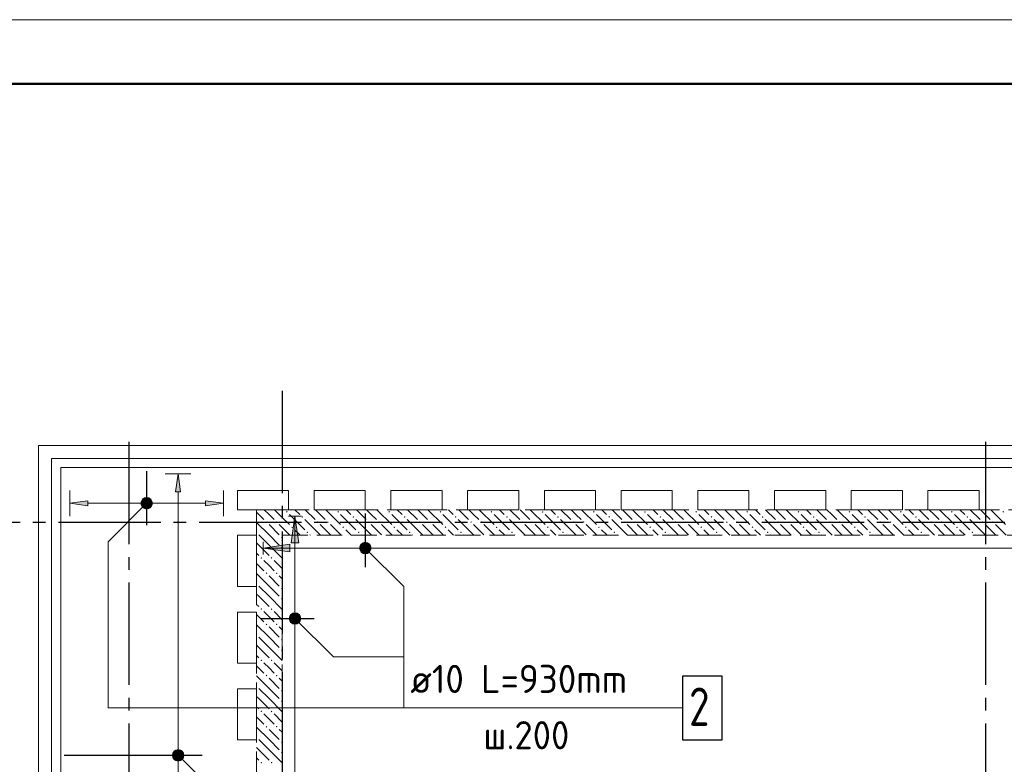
# Model space of a CAD drawing. Header units: millimetres. Extents: x 0 to 32559, y 0 to 42000.
# Tile 12 of 20: x 7071 to 14771, y 36180 to 42000. Entities that reach past the tile are written whole.
import ezdxf

# ---------------------------------------------------------------- set-up
doc = ezdxf.new("R2010")
doc.units = ezdxf.units.MM
doc.linetypes.add('______2', pattern=[270, 200, -70])
doc.linetypes.add('______5', pattern=[1100, 800, -100, 100, -100])
for name, color, linetype, lineweight in [('Standard', 7, 'Continuous', 25), ('Обрамление П-обр. равн.', 7, 'Continuous', 25), ('Оси', 40, '______5', 18), ('Позиционная метка линия выноска', 7, 'Continuous', 13), ('Позиционная метка номер позиции', 7, 'Continuous', 13)]:
    doc.layers.add(name, color=color, linetype=linetype, lineweight=lineweight)
doc.layers.add('ЖБ Перекрытие верхний уровень', color=7, linetype='Continuous', lineweight=25, true_color=0xe0e0ff)
doc.layers.add('ЖБ Стена верхний уровень', color=7, linetype='Continuous', lineweight=25, true_color=0x006e00)
doc.styles.add('ISOCPEUR', font='txt')

msp = doc.modelspace()

# ---------------------------------------------------------------- hatches: boundary and pattern name
at = {"layer": 'ЖБ Стена верхний уровень', "linetype": 'Continuous', "lineweight": 18, "transparency": 33554687}
for points in [[(9154.5, 38153.1), (9160.9, 38159.6), (9167.4, 38153.1), (9160.9, 38146.6)], [(9274.5, 38113.1), (9281, 38119.6), (9287.5, 38113.1), (9281, 38106.6)], [(9554.5, 38153.1), (9560.9, 38159.6), (9567.4, 38153.1), (9560.9, 38146.6)], [(9674.5, 38113.1), (9681, 38119.6), (9687.5, 38113.1), (9681, 38106.6)], [(9954.5, 38153.1), (9960.9, 38159.6), (9967.4, 38153.1), (9960.9, 38146.6)], [(10074.5, 38113.1), (10081, 38119.6), (10087.5, 38113.1), (10081, 38106.6)], [(10354.5, 38153.1), (10360.9, 38159.6), (10367.4, 38153.1), (10360.9, 38146.6)], [(10474.5, 38113.1), (10481, 38119.6), (10487.5, 38113.1), (10481, 38106.6)], [(10754.5, 38153.1), (10760.9, 38159.6), (10767.4, 38153.1), (10760.9, 38146.6)], [(10874.5, 38113.1), (10881, 38119.6), (10887.5, 38113.1), (10881, 38106.6)], [(11154.4, 38153.1), (11160.9, 38159.6), (11167.4, 38153.1), (11160.9, 38146.6)], [(11274.5, 38113.1), (11281, 38119.6), (11287.5, 38113.1), (11281, 38106.6)], [(11554.4, 38153.1), (11560.9, 38159.6), (11567.4, 38153.1), (11560.9, 38146.6)], [(11674.5, 38113.1), (11681, 38119.6), (11687.5, 38113.1), (11681, 38106.6)], [(11954.4, 38153.1), (11960.9, 38159.6), (11967.4, 38153.1), (11960.9, 38146.6)], [(12074.5, 38113.1), (12081, 38119.6), (12087.5, 38113.1), (12081, 38106.6)], [(12354.4, 38153.1), (12360.9, 38159.6), (12367.4, 38153.1), (12360.9, 38146.6)], [(12474.5, 38113.1), (12481, 38119.6), (12487.5, 38113.1), (12481, 38106.6)], [(12754.4, 38153.1), (12760.9, 38159.6), (12767.4, 38153.1), (12760.9, 38146.6)], [(12874.5, 38113.1), (12881, 38119.6), (12887.5, 38113.1), (12881, 38106.6)], [(13154.4, 38153.1), (13160.9, 38159.6), (13167.4, 38153.1), (13160.9, 38146.6)], [(13274.5, 38113.1), (13281, 38119.6), (13287.5, 38113.1), (13281, 38106.6)], [(13554.4, 38153.1), (13560.9, 38159.6), (13567.4, 38153.1), (13560.9, 38146.6)], [(13674.5, 38113.1), (13681, 38119.6), (13687.5, 38113.1), (13681, 38106.6)], [(13954.4, 38153.1), (13960.9, 38159.6), (13967.4, 38153.1), (13960.9, 38146.6)], [(14074.5, 38113.1), (14081, 38119.6), (14087.5, 38113.1), (14081, 38106.6)], [(14354.4, 38153.1), (14360.9, 38159.6), (14367.4, 38153.1), (14360.9, 38146.6)], [(14474.5, 38113.1), (14481, 38119.6), (14487.5, 38113.1), (14481, 38106.6)], [(14754.4, 38153.1), (14760.9, 38159.6), (14767.4, 38153.1), (14760.9, 38146.6)], [(8994.5, 38073.1), (9001, 38079.6), (9007.5, 38073.1), (9001, 38066.6)], [(9074.5, 38073.1), (9081, 38079.6), (9087.5, 38073.1), (9081, 38066.6)], [(9194.5, 38033.1), (9201, 38039.6), (9207.5, 38033.1), (9201, 38026.6)], [(9394.5, 38073.1), (9401, 38079.6), (9407.5, 38073.1), (9401, 38066.6)], [(9474.5, 38073.1), (9481, 38079.6), (9487.5, 38073.1), (9481, 38066.6)], [(9594.5, 38033.1), (9601, 38039.6), (9607.5, 38033.1), (9601, 38026.6)], [(9794.5, 38073.1), (9801, 38079.6), (9807.5, 38073.1), (9801, 38066.6)], [(9874.5, 38073.1), (9881, 38079.6), (9887.5, 38073.1), (9881, 38066.6)], [(9994.5, 38033.1), (10001, 38039.6), (10007.5, 38033.1), (10001, 38026.6)], [(10194.5, 38073.1), (10201, 38079.6), (10207.5, 38073.1), (10201, 38066.6)], [(10274.5, 38073.1), (10281, 38079.6), (10287.5, 38073.1), (10281, 38066.6)], [(10394.5, 38033.1), (10401, 38039.6), (10407.5, 38033.1), (10401, 38026.6)], [(10594.5, 38073.1), (10601, 38079.6), (10607.5, 38073.1), (10601, 38066.6)], [(10674.5, 38073.1), (10681, 38079.6), (10687.5, 38073.1), (10681, 38066.6)], [(10794.5, 38033.1), (10801, 38039.6), (10807.5, 38033.1), (10801, 38026.6)], [(10994.5, 38073.1), (11001, 38079.6), (11007.5, 38073.1), (11001, 38066.6)], [(11074.5, 38073.1), (11081, 38079.6), (11087.5, 38073.1), (11081, 38066.6)], [(11194.5, 38033.1), (11201, 38039.6), (11207.5, 38033.1), (11201, 38026.6)], [(11394.5, 38073.1), (11401, 38079.6), (11407.5, 38073.1), (11401, 38066.6)], [(11474.5, 38073.1), (11481, 38079.6), (11487.5, 38073.1), (11481, 38066.6)], [(11594.5, 38033.1), (11601, 38039.6), (11607.5, 38033.1), (11601, 38026.6)], [(11794.5, 38073.1), (11801, 38079.6), (11807.5, 38073.1), (11801, 38066.6)], [(11874.5, 38073.1), (11881, 38079.6), (11887.5, 38073.1), (11881, 38066.6)], [(11994.5, 38033.1), (12001, 38039.6), (12007.5, 38033.1), (12001, 38026.6)], [(12194.5, 38073.1), (12201, 38079.6), (12207.5, 38073.1), (12201, 38066.6)], [(12274.5, 38073.1), (12281, 38079.6), (12287.5, 38073.1), (12281, 38066.6)], [(12394.5, 38033.1), (12401, 38039.6), (12407.5, 38033.1), (12401, 38026.6)], [(12594.5, 38073.1), (12601, 38079.6), (12607.5, 38073.1), (12601, 38066.6)], [(12674.5, 38073.1), (12681, 38079.6), (12687.5, 38073.1), (12681, 38066.6)], [(12794.5, 38033.1), (12801, 38039.6), (12807.5, 38033.1), (12801, 38026.6)], [(12994.5, 38073.1), (13001, 38079.6), (13007.5, 38073.1), (13001, 38066.6)], [(13074.5, 38073.1), (13081, 38079.6), (13087.5, 38073.1), (13081, 38066.6)], [(13194.5, 38033.1), (13201, 38039.6), (13207.5, 38033.1), (13201, 38026.6)], [(13394.5, 38073.1), (13401, 38079.6), (13407.5, 38073.1), (13401, 38066.6)], [(13474.5, 38073.1), (13481, 38079.6), (13487.5, 38073.1), (13481, 38066.6)], [(13594.5, 38033.1), (13601, 38039.6), (13607.5, 38033.1), (13601, 38026.6)], [(13794.5, 38073.1), (13801, 38079.6), (13807.5, 38073.1), (13801, 38066.6)], [(13874.5, 38073.1), (13881, 38079.6), (13887.5, 38073.1), (13881, 38066.6)], [(13994.5, 38033.1), (14001, 38039.6), (14007.5, 38033.1), (14001, 38026.6)], [(14194.5, 38073.1), (14201, 38079.6), (14207.5, 38073.1), (14201, 38066.6)], [(14274.5, 38073.1), (14281, 38079.6), (14287.5, 38073.1), (14281, 38066.6)], [(14394.5, 38033.1), (14401, 38039.6), (14407.5, 38033.1), (14401, 38026.6)], [(14594.5, 38073.1), (14601, 38079.6), (14607.5, 38073.1), (14601, 38066.6)], [(14674.5, 38073.1), (14681, 38079.6), (14687.5, 38073.1), (14681, 38066.6)], [(8924, 37996.6), (8927.5, 37993.1), (8924, 37989.7)], [(9114.5, 37953.1), (9121, 37959.6), (9124, 37956.6), (9124, 37949.7), (9121, 37946.6)], [(9314.5, 37993.1), (9321, 37999.6), (9327.5, 37993.1), (9321, 37986.6)], [(9714.5, 37993.1), (9721, 37999.6), (9727.5, 37993.1), (9721, 37986.6)], [(10114.5, 37993.1), (10121, 37999.6), (10127.5, 37993.1), (10121, 37986.6)], [(10514.5, 37993.1), (10521, 37999.6), (10527.5, 37993.1), (10521, 37986.6)], [(10914.5, 37993.1), (10921, 37999.6), (10927.5, 37993.1), (10921, 37986.6)], [(11314.5, 37993.1), (11321, 37999.6), (11327.5, 37993.1), (11321, 37986.6)], [(11714.5, 37993.1), (11721, 37999.6), (11727.5, 37993.1), (11721, 37986.6)], [(12114.5, 37993.1), (12121, 37999.6), (12127.5, 37993.1), (12121, 37986.6)], [(12514.5, 37993.1), (12521, 37999.6), (12527.5, 37993.1), (12521, 37986.6)], [(12914.5, 37993.1), (12921, 37999.6), (12927.5, 37993.1), (12921, 37986.6)], [(13314.5, 37993.1), (13321, 37999.6), (13327.5, 37993.1), (13321, 37986.6)], [(13714.5, 37993.1), (13721, 37999.6), (13727.5, 37993.1), (13721, 37986.6)], [(14114.5, 37993.1), (14121, 37999.6), (14127.5, 37993.1), (14121, 37986.6)], [(14514.5, 37993.1), (14521, 37999.6), (14527.5, 37993.1), (14521, 37986.6)], [(9114.5, 37873.1), (9121, 37879.6), (9124, 37876.6), (9124, 37869.7), (9121, 37866.6)], [(8954.5, 37793.1), (8960.9, 37799.6), (8967.4, 37793.1), (8960.9, 37786.6)], [(9034.5, 37793.1), (9041, 37799.6), (9047.4, 37793.1), (9041, 37786.6)], [(8994.5, 37673.1), (9001, 37679.6), (9007.5, 37673.1), (9001, 37666.6)], [(9074.5, 37673.1), (9081, 37679.6), (9087.5, 37673.1), (9081, 37666.6)], [(8924, 37596.6), (8927.5, 37593.1), (8924, 37589.7)], [(9114.5, 37553.1), (9121, 37559.6), (9124, 37556.6), (9124, 37549.7), (9121, 37546.6)], [(9114.5, 37473.1), (9121, 37479.6), (9124, 37476.6), (9124, 37469.7), (9121, 37466.6)], [(8954.5, 37393.1), (8960.9, 37399.6), (8967.4, 37393.1), (8960.9, 37386.6)], [(9034.5, 37393.1), (9041, 37399.6), (9047.4, 37393.1), (9041, 37386.6)], [(8994.5, 37273.1), (9001, 37279.6), (9007.5, 37273.1), (9001, 37266.6)], [(9074.5, 37273.1), (9081, 37279.6), (9087.5, 37273.1), (9081, 37266.6)], [(8924, 37196.6), (8927.5, 37193.1), (8924, 37189.7)], [(9114.5, 37153.1), (9121, 37159.6), (9124, 37156.6), (9124, 37149.7), (9121, 37146.6)], [(9114.5, 37073.1), (9121, 37079.6), (9124, 37076.6), (9124, 37069.7), (9121, 37066.6)], [(8954.5, 36993.1), (8960.9, 36999.6), (8967.4, 36993.1), (8960.9, 36986.6)], [(9034.5, 36993.1), (9041, 36999.6), (9047.4, 36993.1), (9041, 36986.6)], [(8994.5, 36873.1), (9001, 36879.6), (9007.5, 36873.1), (9001, 36866.6)], [(9074.5, 36873.1), (9081, 36879.6), (9087.5, 36873.1), (9081, 36866.6)], [(8924, 36796.6), (8927.5, 36793.1), (8924, 36789.7)], [(9114.5, 36753.1), (9121, 36759.6), (9124, 36756.6), (9124, 36749.7), (9121, 36746.6)], [(9114.5, 36673.1), (9121, 36679.6), (9124, 36676.6), (9124, 36669.7), (9121, 36666.6)], [(8954.5, 36593.1), (8960.9, 36599.6), (8967.4, 36593.1), (8960.9, 36586.6)], [(9034.5, 36593.1), (9041, 36599.6), (9047.4, 36593.1), (9041, 36586.6)], [(8994.5, 36473.1), (9001, 36479.6), (9007.5, 36473.1), (9001, 36466.6)], [(9074.5, 36473.1), (9081, 36479.6), (9087.5, 36473.1), (9081, 36466.6)], [(8924, 36396.6), (8927.5, 36393.1), (8924, 36389.7)], [(9114.5, 36353.1), (9121, 36359.6), (9124, 36356.6), (9124, 36349.7), (9121, 36346.6)], [(9114.5, 36273.1), (9121, 36279.6), (9124, 36276.6), (9124, 36269.7), (9121, 36266.6)], [(8954.5, 36193.1), (8960.9, 36199.6), (8967.4, 36193.1), (8960.9, 36186.6)], [(9034.5, 36193.1), (9041, 36199.6), (9047.4, 36193.1), (9041, 36186.6)]]:
    msp.add_hatch(color=7, dxfattribs=at).paths.add_polyline_path(points, flags=16)
at = {"layer": 'Обрамление П-обр. равн.', "linetype": 'Continuous', "lineweight": 13, "transparency": 33554687}
for points in [[(8330, 38310), (8310.1, 38450), (8290.1, 38310)], [(8025.3, 38197.5), (8025.3, 38242.5), (8019, 38220)], [(8025.3, 38242.5), (8041.5, 38181.3), (8041.5, 38258.7)], [(8025.3, 38242.5), (8025.3, 38197.5), (8041.5, 38181.3)], [(8041.5, 38258.7), (8064, 38175), (8064, 38265)], [(8041.5, 38258.7), (8041.5, 38181.3), (8064, 38175)], [(8064, 38265), (8064, 38175), (8086.5, 38181.3)], [(8064, 38265), (8086.5, 38181.3), (8086.5, 38258.7)], [(8086.5, 38258.7), (8086.5, 38181.3), (8102.7, 38197.5)], [(8086.5, 38258.7), (8102.7, 38197.5), (8102.7, 38242.5)], [(8102.7, 38242.5), (8102.7, 38197.5), (8109, 38220)], [(8524, 38200), (8664, 38220), (8524, 38240)], [(8265.1, 36250), (8355, 36250), (8348.8, 36272.5)], [(8265.1, 36250), (8348.8, 36272.5), (8271.4, 36272.5)], [(8271.4, 36272.5), (8348.8, 36272.5), (8332.6, 36288.7)], [(8271.4, 36272.5), (8332.6, 36288.7), (8287.5, 36288.7)], [(8287.5, 36288.7), (8332.6, 36288.7), (8310.1, 36295)], [(8271.4, 36227.5), (8355, 36250), (8265.1, 36250)], [(8271.4, 36227.5), (8348.8, 36227.5), (8355, 36250)], [(8287.5, 36211.3), (8348.8, 36227.5), (8271.4, 36227.5)], [(8287.5, 36211.3), (8332.6, 36211.3), (8348.8, 36227.5)], [(8332.6, 36211.3), (8287.5, 36211.3), (8310.1, 36205)]]:
    msp.add_hatch(color=7, dxfattribs=at).paths.add_polyline_path(points)
msp.add_hatch(color=7, dxfattribs=at).paths.add_polyline_path([(7604, 38200), (7464, 38220), (7604, 38240)], flags=16)
at = {"layer": 'Позиционная метка линия выноска', "linetype": 'Continuous', "lineweight": 13, "transparency": 33554687}
for points in [[(9194, 37910), (9224, 38120), (9254, 37910)], [(9184, 37840), (8974, 37870), (9184, 37900)]]:
    msp.add_hatch(color=7, dxfattribs=at).paths.add_polyline_path(points, flags=16)
at = {"layer": 'Позиционная метка номер позиции', "linetype": 'Continuous', "lineweight": 13, "transparency": 33554687}
for points in [[(8095.8, 38188.2), (8032.2, 38251.8), (8020.7, 38231.5)], [(8095.8, 38188.2), (8020.7, 38231.5), (8075.5, 38176.7)], [(8075.5, 38176.7), (8020.7, 38231.5), (8020.7, 38208.5)], [(8075.5, 38176.7), (8020.7, 38208.5), (8052.5, 38176.7)], [(8052.5, 38176.7), (8020.7, 38208.5), (8032.2, 38188.2)], [(8107.3, 38208.5), (8052.5, 38263.3), (8032.2, 38251.8)], [(8107.3, 38208.5), (8032.2, 38251.8), (8095.8, 38188.2)], [(8107.3, 38231.5), (8075.5, 38263.3), (8052.5, 38263.3)], [(8107.3, 38231.5), (8052.5, 38263.3), (8107.3, 38208.5)], [(8075.5, 38263.3), (8107.3, 38231.5), (8095.8, 38251.8)], [(9730.7, 37881.5), (9762.5, 37913.3), (9742.2, 37901.8)], [(9762.5, 37913.3), (9730.7, 37881.5), (9730.7, 37858.5)], [(9762.5, 37913.3), (9730.7, 37858.5), (9785.5, 37913.3)], [(9785.5, 37913.3), (9730.7, 37858.5), (9742.2, 37838.2)], [(9785.5, 37913.3), (9742.2, 37838.2), (9805.8, 37901.8)], [(9805.8, 37901.8), (9742.2, 37838.2), (9762.5, 37826.7)], [(9805.8, 37901.8), (9762.5, 37826.7), (9817.3, 37881.5)], [(9817.3, 37881.5), (9762.5, 37826.7), (9785.5, 37826.7)], [(9817.3, 37881.5), (9785.5, 37826.7), (9817.3, 37858.5)], [(9817.3, 37858.5), (9785.5, 37826.7), (9805.8, 37838.2)], [(9180.7, 37331.5), (9212.5, 37363.3), (9192.2, 37351.8)], [(9212.5, 37363.3), (9180.7, 37331.5), (9180.7, 37308.5)], [(9212.5, 37363.3), (9180.7, 37308.5), (9235.5, 37363.3)], [(9235.5, 37363.3), (9180.7, 37308.5), (9192.2, 37288.2)], [(9235.5, 37363.3), (9192.2, 37288.2), (9255.8, 37351.8)], [(9255.8, 37351.8), (9192.2, 37288.2), (9212.5, 37276.7)], [(9255.8, 37351.8), (9212.5, 37276.7), (9267.3, 37331.5)], [(9267.3, 37331.5), (9212.5, 37276.7), (9235.5, 37276.7)], [(9267.3, 37331.5), (9235.5, 37276.7), (9267.3, 37308.5)], [(9267.3, 37308.5), (9235.5, 37276.7), (9255.8, 37288.2)], [(8266.8, 36261.5), (8298.6, 36293.3), (8278.2, 36281.8)], [(8298.6, 36293.3), (8266.8, 36261.5), (8266.8, 36238.5)], [(8298.6, 36293.3), (8266.8, 36238.5), (8321.5, 36293.3)], [(8321.5, 36293.3), (8266.8, 36238.5), (8278.2, 36218.2)], [(8321.5, 36293.3), (8278.2, 36218.2), (8341.9, 36281.8)], [(8341.9, 36281.8), (8278.2, 36218.2), (8298.6, 36206.7)], [(8341.9, 36281.8), (8298.6, 36206.7), (8353.3, 36261.5)], [(8353.3, 36261.5), (8298.6, 36206.7), (8321.5, 36206.7)], [(8353.3, 36261.5), (8321.5, 36206.7), (8353.3, 36238.5)], [(8353.3, 36238.5), (8321.5, 36206.7), (8341.9, 36218.2)]]:
    msp.add_hatch(color=7, dxfattribs=at).paths.add_polyline_path(points)

# ---------------------------------------------------------------- linework, layer by layer
at = {"layer": 'Standard', "color": 7, "linetype": 'Continuous', "lineweight": 13, "transparency": 33554687}
msp.add_lwpolyline([(0, 0), (29700, 0), (29700, 42000), (0, 42000), (0, 0)], close=True, dxfattribs=at)
at = {"layer": 'Standard', "color": 7, "linetype": 'Continuous', "lineweight": 50, "transparency": 33554687}
msp.add_lwpolyline([(2000, 41500), (29200, 41500), (29200, 500), (2000, 500), (2000, 41500)], close=True, dxfattribs=at)
at = {"layer": 'Standard', "color": 254, "linetype": 'Continuous', "lineweight": 13, "true_color": 0xc4c4ff, "transparency": 33554687}
for points in [[(7219, 16759), (26494, 16759), (26494, 38671), (7219, 38671), (7219, 16759)], [(7319, 16859), (26394, 16859), (26394, 38571), (7319, 38571), (7319, 16859)]]:
    msp.add_lwpolyline(points, dxfattribs=at)
at = {"layer": 'ЖБ Перекрытие верхний уровень', "color": 7, "linetype": 'Continuous', "lineweight": 18, "transparency": 33554687}
for p, q in [((22354, 38500), (7394, 38500)), ((7394, 38500), (7394, 16930)), ((8774, 38320), (9174, 38320)), ((8774, 38170), (8774, 38320)), ((9174, 38320), (9174, 38170)), ((9374, 38320), (9774, 38320)), ((9374, 38170), (9374, 38320)), ((9774, 38320), (9774, 38170)), ((9974, 38170), (9974, 38320)), ((9974, 38320), (10374, 38320)), ((10374, 38320), (10374, 38170)), ((10574, 38320), (10974, 38320)), ((10574, 38170), (10574, 38320)), ((10974, 38320), (10974, 38170)), ((11174, 38170), (11174, 38320)), ((11174, 38320), (11574, 38320)), ((11574, 38320), (11574, 38170)), ((11774, 38320), (12174, 38320)), ((11774, 38170), (11774, 38320)), ((12174, 38320), (12174, 38170)), ((12374, 38170), (12374, 38320)), ((12374, 38320), (12774, 38320)), ((12774, 38320), (12774, 38170)), ((12974, 38320), (13374, 38320)), ((12974, 38170), (12974, 38320)), ((13374, 38320), (13374, 38170)), ((13574, 38170), (13574, 38320)), ((13574, 38320), (13974, 38320)), ((13974, 38320), (13974, 38170)), ((14174, 38320), (14574, 38320)), ((14174, 38170), (14174, 38320)), ((14574, 38320), (14574, 38170)), ((9174, 38170), (8774, 38170)), ((9774, 38170), (9374, 38170)), ((10374, 38170), (9974, 38170)), ((10974, 38170), (10574, 38170)), ((11574, 38170), (11174, 38170)), ((12174, 38170), (11774, 38170)), ((12774, 38170), (12374, 38170)), ((13374, 38170), (12974, 38170)), ((13974, 38170), (13574, 38170)), ((14574, 38170), (14174, 38170)), ((8774, 37570), (8774, 37970)), ((8774, 37970), (8924, 37970)), ((8924, 37970), (8924, 37570)), ((8924, 37570), (8774, 37570)), ((8774, 36970), (8774, 37370)), ((8774, 37370), (8924, 37370)), ((8924, 37370), (8924, 36970)), ((8924, 36970), (8774, 36970)), ((8774, 36370), (8774, 36770)), ((8774, 36770), (8924, 36770)), ((8924, 36770), (8924, 36370)), ((8924, 36370), (8774, 36370))]:
    msp.add_line(p, q, dxfattribs=at)
at = {"layer": 'ЖБ Стена верхний уровень', "color": 251, "linetype": '______2', "lineweight": 13, "true_color": 0x656565, "transparency": 33554687}
for p, q in [((9124, 38170), (8924, 38170)), ((8924, 38170), (8924, 34870)), ((22024, 38170), (9124, 38170)), ((9124, 37970), (21824, 37970)), ((9124, 34870), (9124, 37970))]:
    msp.add_line(p, q, dxfattribs=at)
at = {"layer": 'ЖБ Стена верхний уровень', "color": 9, "linetype": 'Continuous', "lineweight": 18, "true_color": 0xc7c7c7, "transparency": 33554687}
for p, q in [((8924, 38150.1), (8981, 38093.1)), ((9021, 38133.1), (8984.1, 38170)), ((9060.9, 38093.1), (9021, 38133.1)), ((9064.1, 38170), (9124, 38110.1)), ((9181, 38133.1), (9301, 38013.1)), ((9224.1, 38170), (9260.9, 38133.1)), ((9304.1, 38170), (9381, 38093.1)), ((9421, 38133.1), (9384.1, 38170)), ((9460.9, 38093.1), (9421, 38133.1)), ((9464.1, 38170), (9581, 38053.1)), ((9581, 38133.1), (9701, 38013.1)), ((9624.1, 38170), (9660.9, 38133.1)), ((9704.1, 38170), (9781, 38093.1)), ((9821, 38133.1), (9784.1, 38170)), ((9860.9, 38093.1), (9821, 38133.1)), ((9864.1, 38170), (9981, 38053.1)), ((9981, 38133.1), (10101, 38013.1)), ((10024.1, 38170), (10060.9, 38133.1)), ((10104.1, 38170), (10181, 38093.1)), ((10221, 38133.1), (10184.1, 38170)), ((10260.9, 38093.1), (10221, 38133.1)), ((10264.1, 38170), (10381, 38053.1)), ((10381, 38133.1), (10501, 38013.1)), ((10424.1, 38170), (10460.9, 38133.1)), ((10504.1, 38170), (10581, 38093.1)), ((10621, 38133.1), (10584.1, 38170)), ((10660.9, 38093.1), (10621, 38133.1)), ((10664.1, 38170), (10781, 38053.1)), ((10781, 38133.1), (10901, 38013.1)), ((10824.1, 38170), (10860.9, 38133.1)), ((10904.1, 38170), (10981, 38093.1)), ((11021, 38133.1), (10984.1, 38170)), ((11060.9, 38093.1), (11021, 38133.1)), ((11064.1, 38170), (11181, 38053.1)), ((11181, 38133.1), (11301, 38013.1)), ((11224.1, 38170), (11260.9, 38133.1)), ((11304.1, 38170), (11381, 38093.1)), ((11421, 38133.1), (11384.1, 38170)), ((11460.9, 38093.1), (11421, 38133.1)), ((11464.1, 38170), (11581, 38053.1)), ((11581, 38133.1), (11701, 38013.1)), ((11624.1, 38170), (11660.9, 38133.1)), ((11704.1, 38170), (11781, 38093.1)), ((11821, 38133.1), (11784.1, 38170)), ((11860.9, 38093.1), (11821, 38133.1)), ((11864.1, 38170), (11981, 38053.1)), ((11981, 38133.1), (12101, 38013.1)), ((12024.1, 38170), (12060.9, 38133.1)), ((12104.1, 38170), (12181, 38093.1)), ((12221, 38133.1), (12184.1, 38170)), ((12260.9, 38093.1), (12221, 38133.1)), ((12264.1, 38170), (12381, 38053.1)), ((12381, 38133.1), (12501, 38013.1)), ((12424.1, 38170), (12460.9, 38133.1)), ((12504.1, 38170), (12581, 38093.1)), ((12621, 38133.1), (12584.1, 38170)), ((12660.9, 38093.1), (12621, 38133.1)), ((12664.1, 38170), (12781, 38053.1)), ((12781, 38133.1), (12901, 38013.1)), ((12824.1, 38170), (12860.9, 38133.1)), ((12904.1, 38170), (12981, 38093.1)), ((13021, 38133.1), (12984.1, 38170)), ((13060.9, 38093.1), (13021, 38133.1)), ((13064.1, 38170), (13181, 38053.1)), ((13181, 38133.1), (13301, 38013.1)), ((13224.1, 38170), (13260.9, 38133.1)), ((13304.1, 38170), (13381, 38093.1)), ((13421, 38133.1), (13384.1, 38170)), ((13460.9, 38093.1), (13421, 38133.1)), ((13464.1, 38170), (13581, 38053.1)), ((13581, 38133.1), (13701, 38013.1)), ((13624.1, 38170), (13660.9, 38133.1)), ((13704.1, 38170), (13781, 38093.1)), ((13821, 38133.1), (13784.1, 38170)), ((13860.9, 38093.1), (13821, 38133.1)), ((13864.1, 38170), (13981, 38053.1)), ((13981, 38133.1), (14101, 38013.1)), ((14024.1, 38170), (14060.9, 38133.1)), ((14104.1, 38170), (14181, 38093.1)), ((14221, 38133.1), (14184.1, 38170)), ((14260.9, 38093.1), (14221, 38133.1)), ((14264.1, 38170), (14381, 38053.1)), ((14381, 38133.1), (14501, 38013.1)), ((14424.1, 38170), (14460.9, 38133.1)), ((14504.1, 38170), (14581, 38093.1)), ((14621, 38133.1), (14584.1, 38170)), ((14660.9, 38093.1), (14621, 38133.1)), ((14664.1, 38170), (14781, 38053.1)), ((9021, 37973.1), (8924, 38070.1)), ((9021, 38053.1), (9101, 37973.1)), ((9101, 38053.1), (9124, 38030.1)), ((9124, 38110.1), (9181, 38053.1)), ((9421, 37973.1), (9301, 38093.1)), ((9421, 38053.1), (9501, 37973.1)), ((9501, 38053.1), (9584.1, 37970)), ((9821, 37973.1), (9701, 38093.1)), ((9821, 38053.1), (9901, 37973.1)), ((9901, 38053.1), (9984.1, 37970)), ((10221, 37973.1), (10101, 38093.1)), ((10221, 38053.1), (10301, 37973.1)), ((10301, 38053.1), (10384.1, 37970)), ((10621, 37973.1), (10501, 38093.1)), ((10621, 38053.1), (10701, 37973.1)), ((10701, 38053.1), (10784.1, 37970)), ((11021, 37973.1), (10901, 38093.1)), ((11021, 38053.1), (11101, 37973.1)), ((11101, 38053.1), (11184.1, 37970)), ((11421, 37973.1), (11301, 38093.1)), ((11421, 38053.1), (11501, 37973.1)), ((11501, 38053.1), (11584.1, 37970)), ((11821, 37973.1), (11701, 38093.1)), ((11821, 38053.1), (11901, 37973.1)), ((11901, 38053.1), (11984.1, 37970)), ((12221, 37973.1), (12101, 38093.1)), ((12221, 38053.1), (12301, 37973.1)), ((12301, 38053.1), (12384.1, 37970)), ((12621, 37973.1), (12501, 38093.1)), ((12621, 38053.1), (12701, 37973.1)), ((12701, 38053.1), (12784.1, 37970)), ((13021, 37973.1), (12901, 38093.1)), ((13021, 38053.1), (13101, 37973.1)), ((13101, 38053.1), (13184.1, 37970)), ((13421, 37973.1), (13301, 38093.1)), ((13421, 38053.1), (13501, 37973.1)), ((13501, 38053.1), (13584.1, 37970)), ((13821, 37973.1), (13701, 38093.1)), ((13821, 38053.1), (13901, 37973.1)), ((13901, 38053.1), (13984.1, 37970)), ((14221, 37973.1), (14101, 38093.1)), ((14221, 38053.1), (14301, 37973.1)), ((14301, 38053.1), (14384.1, 37970)), ((14621, 37973.1), (14501, 38093.1)), ((14621, 38053.1), (14701, 37973.1)), ((14701, 38053.1), (14784.1, 37970)), ((8941, 37973.1), (9021, 37893.1)), ((9021, 37973.1), (9101, 37893.1)), ((9124, 38030.1), (9184.1, 37970)), ((9264.1, 37970), (9221, 38013.1)), ((9341, 37973.1), (9344.1, 37970)), ((9421, 37973.1), (9424.1, 37970)), ((9664.1, 37970), (9621, 38013.1)), ((9741, 37973.1), (9744.1, 37970)), ((9821, 37973.1), (9824.1, 37970)), ((10064.1, 37970), (10021, 38013.1)), ((10141, 37973.1), (10144.1, 37970)), ((10221, 37973.1), (10224.1, 37970)), ((10464.1, 37970), (10421, 38013.1)), ((10541, 37973.1), (10544.1, 37970)), ((10621, 37973.1), (10624.1, 37970)), ((10864.1, 37970), (10821, 38013.1)), ((10941, 37973.1), (10944.1, 37970)), ((11021, 37973.1), (11024.1, 37970)), ((11264.1, 37970), (11221, 38013.1)), ((11341, 37973.1), (11344.1, 37970)), ((11421, 37973.1), (11424.1, 37970)), ((11664.1, 37970), (11621, 38013.1)), ((11741, 37973.1), (11744.1, 37970)), ((11821, 37973.1), (11824.1, 37970)), ((12064.1, 37970), (12021, 38013.1)), ((12141, 37973.1), (12144.1, 37970)), ((12221, 37973.1), (12224.1, 37970)), ((12464.1, 37970), (12421, 38013.1)), ((12541, 37973.1), (12544.1, 37970)), ((12621, 37973.1), (12624.1, 37970)), ((12864.1, 37970), (12821, 38013.1)), ((12941, 37973.1), (12944.1, 37970)), ((13021, 37973.1), (13024.1, 37970)), ((13264.1, 37970), (13221, 38013.1)), ((13341, 37973.1), (13344.1, 37970)), ((13421, 37973.1), (13424.1, 37970)), ((13664.1, 37970), (13621, 38013.1)), ((13741, 37973.1), (13744.1, 37970)), ((13821, 37973.1), (13824.1, 37970)), ((14064.1, 37970), (14021, 38013.1)), ((14141, 37973.1), (14144.1, 37970)), ((14221, 37973.1), (14224.1, 37970)), ((14464.1, 37970), (14421, 38013.1)), ((14541, 37973.1), (14544.1, 37970)), ((14621, 37973.1), (14624.1, 37970)), ((8941, 37893.1), (8924, 37910.1)), ((8941, 37893.1), (9021, 37813.1)), ((9021, 37893.1), (9124, 37790.1)), ((8924, 37830.1), (8941, 37813.1)), ((8924, 37750.1), (8981, 37693.1)), ((9021, 37733.1), (8981, 37773.1)), ((9060.9, 37693.1), (9021, 37733.1)), ((9060.9, 37773.1), (9124, 37710.1)), ((9021, 37573.1), (8924, 37670.1)), ((9021, 37653.1), (9101, 37573.1)), ((9101, 37653.1), (9124, 37630.1)), ((8941, 37493.1), (8924, 37510.1)), ((8941, 37573.1), (9021, 37493.1)), ((9021, 37573.1), (9101, 37493.1)), ((8924, 37430.1), (8941, 37413.1)), ((8941, 37493.1), (9021, 37413.1)), ((9021, 37493.1), (9124, 37390.1)), ((8924, 37350.1), (8981, 37293.1)), ((9021, 37333.1), (8981, 37373.1)), ((9060.9, 37373.1), (9124, 37310.1)), ((9021, 37173.1), (8924, 37270.1)), ((9060.9, 37293.1), (9021, 37333.1)), ((9021, 37253.1), (9101, 37173.1)), ((9101, 37253.1), (9124, 37230.1)), ((8941, 37173.1), (9021, 37093.1)), ((9021, 37173.1), (9101, 37093.1)), ((8941, 37093.1), (8924, 37110.1)), ((8941, 37093.1), (9021, 37013.1)), ((9021, 37093.1), (9124, 36990.1)), ((8924, 37030.1), (8941, 37013.1)), ((9021, 36933.1), (8981, 36973.1)), ((9060.9, 36973.1), (9124, 36910.1)), ((8924, 36950.1), (8981, 36893.1)), ((9060.9, 36893.1), (9021, 36933.1)), ((9021, 36773.1), (8924, 36870.1)), ((9021, 36853.1), (9101, 36773.1)), ((9101, 36853.1), (9124, 36830.1)), ((8941, 36773.1), (9021, 36693.1)), ((9021, 36773.1), (9101, 36693.1)), ((8941, 36693.1), (8924, 36710.1)), ((8941, 36693.1), (9021, 36613.1)), ((9021, 36693.1), (9124, 36590.1)), ((8924, 36630.1), (8941, 36613.1)), ((9021, 36533.1), (8981, 36573.1)), ((9060.9, 36573.1), (9124, 36510.1)), ((8924, 36550.1), (8981, 36493.1)), ((9060.9, 36493.1), (9021, 36533.1)), ((9021, 36373.1), (8924, 36470.1)), ((9021, 36453.1), (9101, 36373.1)), ((9101, 36453.1), (9124, 36430.1)), ((8941, 36373.1), (9021, 36293.1)), ((9021, 36373.1), (9101, 36293.1)), ((8941, 36293.1), (8924, 36310.1)), ((8941, 36293.1), (9021, 36213.1)), ((9021, 36293.1), (9124, 36190.1)), ((8924, 36230.1), (8941, 36213.1))]:
    msp.add_line(p, q, dxfattribs=at)
at = {"layer": 'Обрамление П-обр. равн.', "color": 7, "linetype": 'Continuous', "lineweight": 25, "transparency": 33554687}
for p, q in [((8064, 38470), (8064, 38050)), ((9774, 38140), (9774, 37720)), ((8954, 37320), (9374, 37320)), ((7419, 36250), (8499, 36250))]:
    msp.add_line(p, q, dxfattribs=at)
at = {"layer": 'Обрамление П-обр. равн.', "color": 251, "linetype": 'Continuous', "lineweight": 13, "true_color": 0x494949, "transparency": 33554687}
for p, q in [((8310.1, 38450), (8210.1, 38450)), ((8310.1, 38450), (8290.1, 38310)), ((8330, 38310), (8310.1, 38450)), ((8310.1, 38450), (8410.1, 38450)), ((8310.1, 38450), (8310.1, 38450)), ((7464, 38220), (7464, 38320)), ((8290.1, 38310), (8330, 38310)), ((8310.1, 36280), (8310.1, 38310)), ((8664, 38220), (8664, 38320)), ((7464, 38220), (7604, 38240)), ((7604, 38200), (7464, 38220)), ((7464, 38220), (7464, 38120)), ((7464, 38220), (7464, 38220)), ((7604, 38240), (7604, 38200)), ((7604, 38220), (8034, 38220)), ((8064, 38265), (8064, 38265)), ((8094, 38220), (8524, 38220)), ((8664, 38220), (8524, 38240)), ((8524, 38240), (8524, 38200)), ((8524, 38200), (8664, 38220)), ((8664, 38220), (8664, 38120)), ((8664, 38220), (8664, 38220)), ((8064, 38175), (8064, 38175)), ((8265.1, 36250), (8265.1, 36250)), ((8310.1, 35190), (8310.1, 36220)), ((8355, 36250), (8355, 36250))]:
    msp.add_line(p, q, dxfattribs=at)
at = {"layer": 'Обрамление П-обр. равн.', "color": 7, "linetype": 'Continuous', "lineweight": 13, "transparency": 33554687}
msp.add_line((10105.5, 36620), (12147.5, 36620), dxfattribs=at)
at = {"layer": 'Обрамление П-обр. равн.', "color": 7, "linetype": 'Continuous', "lineweight": 25, "transparency": 33554687}
msp.add_lwpolyline([(12255.5, 36370), (12565.5, 36370), (12565.5, 36870), (12255.5, 36870), (12255.5, 36370)], dxfattribs=at)
at = {"layer": 'Обрамление П-обр. равн.', "color": 251, "linetype": 'Continuous', "lineweight": 13, "true_color": 0x494949, "transparency": 33554687}
for centre in [(8064, 38220), (8310.1, 36250)]:
    msp.add_circle(centre, 45, dxfattribs=at)
at = {"layer": 'Оси', "color": 8, "linetype": '______5', "lineweight": -3, "transparency": 33554687}
for p, q in [((9124, 39100), (9124, 14930)), ((7924, 38700), (7924, 14930)), ((14624, 38700), (14624, 14930)), ((23574, 38070), (4600, 38070))]:
    msp.add_line(p, q, dxfattribs=at)
at = {"layer": 'Позиционная метка линия выноска', "color": 251, "linetype": 'Continuous', "lineweight": 13, "true_color": 0x494949, "transparency": 33554687}
for p, q in [((9274, 38120), (9174, 38120)), ((9194, 37910), (9224, 38120)), ((9224, 38120), (9224, 38120)), ((9224, 38120), (9224, 38120)), ((9224, 38120), (9224, 38120)), ((9224, 38120), (9254, 37910)), ((8974, 37920), (8974, 37820)), ((8974, 37870), (9184, 37900)), ((9184, 37900), (9184, 37840)), ((9254, 37910), (9194, 37910)), ((9224, 37910), (9224, 37895)), ((8974, 37870), (8974, 37870)), ((8974, 37870), (8974, 37870)), ((8974, 37870), (8974, 37870)), ((9184, 37840), (8974, 37870)), ((9184, 37870), (9199, 37870))]:
    msp.add_line(p, q, dxfattribs=at)
for points in [[(9224, 38120), (9224, 34570), (7974, 34570), (7974, 31050), (9224, 31050), (9224, 24050), (7974, 24050), (7974, 20530), (9224, 20530), (9224, 17230), (21974, 17230)], [(8974, 37870), (14983.8, 37870), (14983.8, 37510), (16083.8, 37510), (16083.8, 37870), (21724, 37870), (21724, 31280), (23564, 31280), (23564, 23820), (21724, 23820), (21724, 16980)]]:
    msp.add_lwpolyline(points, dxfattribs=at)
at = {"layer": 'Позиционная метка номер позиции', "color": 7, "linetype": 'Continuous', "lineweight": 13, "transparency": 33554687}
for p, q in [((8032.2, 38251.8), (8032.2, 38251.8)), ((8095.8, 38251.8), (8095.8, 38251.8)), ((8032.2, 38188.2), (8032.2, 38188.2)), ((8095.8, 38188.2), (8095.8, 38188.2)), ((9742.2, 37901.8), (9742.2, 37901.8)), ((9805.8, 37901.8), (9805.8, 37901.8)), ((9742.2, 37838.2), (9742.2, 37838.2)), ((9805.8, 37838.2), (9805.8, 37838.2)), ((9192.2, 37351.8), (9192.2, 37351.8)), ((9255.8, 37351.8), (9255.8, 37351.8)), ((9192.2, 37288.2), (9192.2, 37288.2)), ((9255.8, 37288.2), (9255.8, 37288.2)), ((8278.2, 36281.8), (8278.2, 36281.8)), ((8341.9, 36281.8), (8341.9, 36281.8)), ((8278.2, 36218.2), (8278.2, 36218.2)), ((8341.9, 36218.2), (8341.9, 36218.2))]:
    msp.add_line(p, q, dxfattribs=at)
for points in [[(8064, 38220), (7764, 37920), (7764, 36620), (12255.5, 36620)], [(9774, 37870), (10074, 37570), (10074, 36620), (12255.5, 36620)], [(9224, 37320), (9524, 37020), (10074, 37020), (10074, 36620), (12255.5, 36620)], [(8310.1, 36250), (8610.1, 35950), (8610.1, 35620), (12255.5, 35620)]]:
    msp.add_lwpolyline(points, dxfattribs=at)
for centre in [(8064, 38220), (9774, 37870), (9224, 37320), (8310.1, 36250)]:
    msp.add_circle(centre, 45, dxfattribs=at)

# ---------------------------------------------------------------- texts
at = {"layer": 'Обрамление П-обр. равн.', "color": 7, "linetype": 'Continuous', "lineweight": 13, "transparency": 33554687, "attachment_point": 7, "style": 'ISOCPEUR'}
for s, insert, char_height, width in [('\\W0.96;ø10 L=930mm ', (10125.5, 36737.3), 220, 1996.291), ('\\W0.78;2', (12305.5, 36480), 300, 326.407), ('\\W0.95;ш.200 ', (10697.5, 36297.3), 220, 962.122)]:
    msp.add_mtext(s, dxfattribs=dict(at, insert=insert, char_height=char_height, width=width))

doc.saveas('drawing.dxf')
